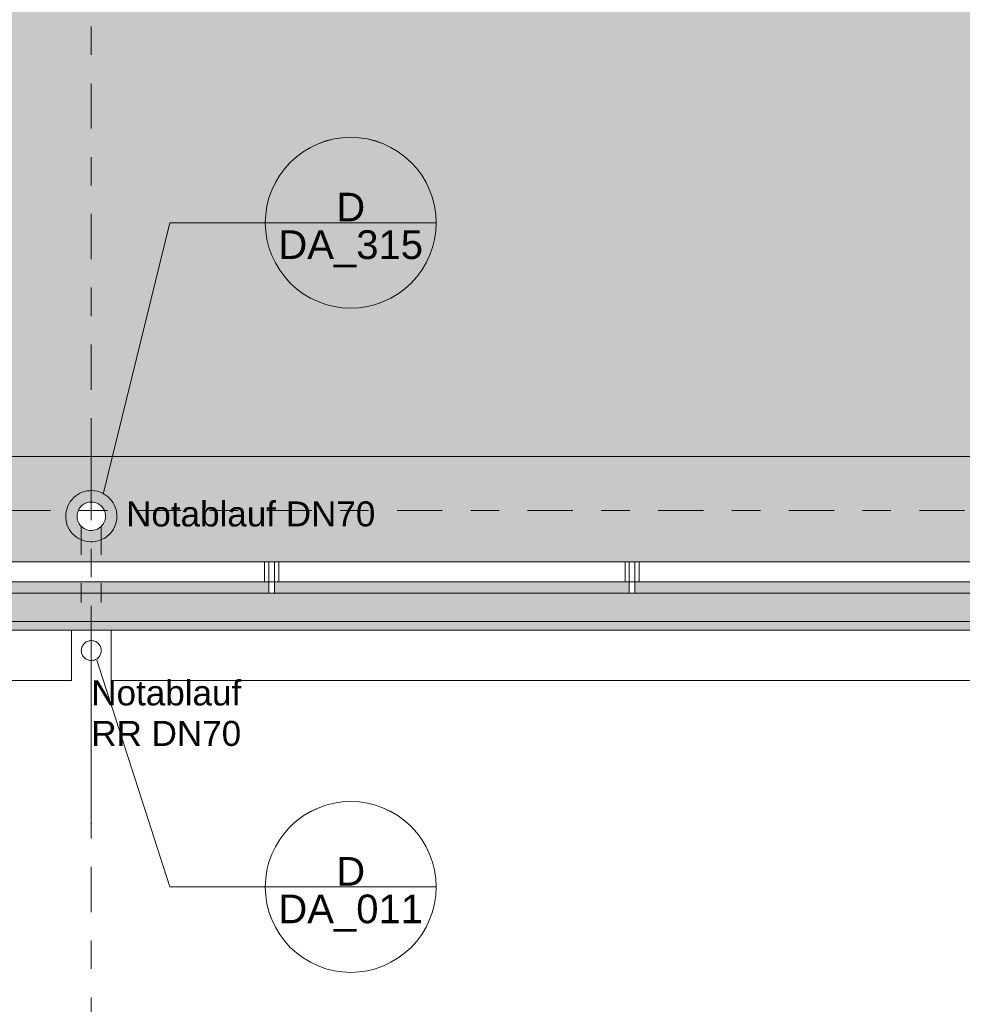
# Model space of a CAD drawing. Header units: metres. Extents: x -180 to 4, y -50 to 6.
# Tile 98 of 256: x -130.07 to -126.76, y -41.18 to -37.72. Entities that reach past the tile are written whole.
import ezdxf

# ---------------------------------------------------------------- set-up
doc = ezdxf.new("R2010")
doc.units = ezdxf.units.M
doc.header["$LTSCALE"] = 0.05
doc.header["$PDMODE"] = 1
doc.header["$PDSIZE"] = -2
doc.linetypes.add('Linienart-50', pattern=[2.116531, 1.058062, -1.058469])
doc.linetypes.add('Linienart-53', pattern=[5.291531, 3.175, -1.058062, 0.352704, -0.705764])
doc.layers.get('0').update_dxf_attribs({"lineweight": 25})
for name, color, linetype, lineweight, true_color in [('30 -33 Aussenwände- 7 Fassade_ Elemente', 7, 'Continuous', 9, 0x00aacc), ('30 -36 Dächer- 3 Dachbeläge', 7, 'Continuous', 15, 0x9999ff), ('30 -36 Dächer- 3 Dachbeläge Gründach', 250, 'Continuous', 9, 0x333333), ('30 -36 Dächer- 4 Dachbekleidungen', 7, 'Continuous', 9, 0xccccff), ('40 -41 Abwasser_Wasser_Gas- 1 Abwasser + sanitäre Anlagen', 7, 'Continuous', 9, 0xff6633), ('70 -72 Beschriftung- 1 Beschriftung allgemein', 7, 'Continuous', 9, 0xff6633), ('70 -72 Beschriftung- 7 Detailverweise', 7, 'Continuous', 9, 0x00dd00), ('70 -76 Bemaßung- 2 Allgemein', 7, 'Continuous', 5, 0x6666cc)]:
    doc.layers.add(name, color=color, linetype=linetype, lineweight=lineweight, true_color=true_color)
for name, color, linetype, lineweight in [('40 -41 Abwasser_Wasser_Gas- 2 Wasser-1', 7, 'Continuous', 15), ('70 -71 Achsen- 1 Gebäudeachsen', 7, 'Linienart-53', 18), ('Keine', 7, 'Continuous', 9)]:
    doc.layers.add(name, color=color, linetype=linetype, lineweight=lineweight)
doc.styles.add('Arial', font='arial.ttf')
doc.dimstyles.new('k+k 1_50', dxfattribs={"dimtxt": 0.100689, "dimasz": 0.05302, "dimexe": 0.05, "dimexo": 0.15, "dimgap": 0.01, "dimtad": 1, "dimdec": 3, "dimtxsty": 'Arial', "dimblk": 'VW_SLASH', "dimblk1": 'VW_SLASH', "dimblk2": 'VW_SLASH', "dimcen": 0, "dimdle": 0.05, "dimadec": 3, "dimazin": 0, "dimtfac": 0.75, "dimtdec": 3, "dimtix": 1, "dimtmove": 0, "dimatfit": 0, "dimldrblk": 'VW_SLASH-1', "dimfxl": 0.125, "dimfxlon": 1, "dimfrac": 2, "dimtolj": 1, "dimarcsym": 0})

# ---------------------------------------------------------------- blocks, each defined once
blk = doc.blocks.new('Gruppe-6673')
at = {"layer": '70 -72 Beschriftung- 1 Beschriftung allgemein', "insert": (-129.821, -40.0436), "char_height": 0.0881, "attachment_point": 1, "line_spacing_factor": 0.969685, "style": 'Arial'}
blk.add_mtext('Notablauf\\PRR DN70', dxfattribs=at)
at = {"color": 255}
blk.add_wipeout([(-129.7907, -39.9215), (-129.7891, -39.9246), (-129.7879, -39.9278), (-129.7869, -39.9311), (-129.7863, -39.9345), (-129.786, -39.9379), (-129.7861, -39.9413), (-129.7865, -39.9447), (-129.7872, -39.9481), (-129.7882, -39.9514), (-129.7896, -39.9545), (-129.7913, -39.9575), (-129.7932, -39.9603), (-129.7955, -39.963), (-129.7979, -39.9653), (-129.8006, -39.9675), (-129.8035, -39.9693), (-129.8066, -39.9709), (-129.8097, -39.9722), (-129.8131, -39.9731), (-129.8164, -39.9737), (-129.8199, -39.974), (-129.8233, -39.974), (-129.8267, -39.9736), (-129.8301, -39.9728), (-129.8333, -39.9718), (-129.8365, -39.9704), (-129.8395, -39.9688), (-129.8423, -39.9668), (-129.8449, -39.9646), (-129.8473, -39.9621), (-129.8494, -39.9594), (-129.8513, -39.9565), (-129.8529, -39.9535), (-129.8541, -39.9503), (-129.8551, -39.947), (-129.8557, -39.9436), (-129.856, -39.9402), (-129.8559, -39.9367), (-129.8555, -39.9333), (-129.8548, -39.93), (-129.8538, -39.9267), (-129.8524, -39.9236), (-129.8507, -39.9206), (-129.8488, -39.9177), (-129.8465, -39.9151), (-129.8441, -39.9127), (-129.8414, -39.9106), (-129.8385, -39.9087), (-129.8354, -39.9072), (-129.8323, -39.9059), (-129.8289, -39.9049), (-129.8256, -39.9043), (-129.8221, -39.9041), (-129.8187, -39.9041), (-129.8153, -39.9045), (-129.8119, -39.9052), (-129.8087, -39.9063), (-129.8055, -39.9076), (-129.8025, -39.9093), (-129.7997, -39.9113), (-129.7971, -39.9135), (-129.7947, -39.916), (-129.7926, -39.9186)], dxfattribs=at).dxf.layer = '40 -41 Abwasser_Wasser_Gas- 2 Wasser-1'
at = {"layer": '40 -41 Abwasser_Wasser_Gas- 2 Wasser-1'}
blk.add_line((-129.821, -39.939), (-129.821, -40.131), dxfattribs=at)
at = {"layer": '40 -41 Abwasser_Wasser_Gas- 2 Wasser-1', "flags": 128}
blk.add_lwpolyline([(-129.7907, -39.9215), (-129.7891, -39.9246), (-129.7879, -39.9278), (-129.7869, -39.9311), (-129.7863, -39.9345), (-129.786, -39.9379), (-129.7861, -39.9413), (-129.7865, -39.9447), (-129.7872, -39.9481), (-129.7882, -39.9514), (-129.7896, -39.9545), (-129.7913, -39.9575), (-129.7932, -39.9603), (-129.7955, -39.963), (-129.7979, -39.9653), (-129.8006, -39.9675), (-129.8035, -39.9693), (-129.8066, -39.9709), (-129.8097, -39.9722), (-129.8131, -39.9731), (-129.8164, -39.9737), (-129.8199, -39.974), (-129.8233, -39.974), (-129.8267, -39.9736), (-129.8301, -39.9728), (-129.8333, -39.9718), (-129.8365, -39.9704), (-129.8395, -39.9688), (-129.8423, -39.9668), (-129.8449, -39.9646), (-129.8473, -39.9621), (-129.8494, -39.9594), (-129.8513, -39.9565), (-129.8529, -39.9535), (-129.8541, -39.9503), (-129.8551, -39.947), (-129.8557, -39.9436), (-129.856, -39.9402), (-129.8559, -39.9367), (-129.8555, -39.9333), (-129.8548, -39.93), (-129.8538, -39.9267), (-129.8524, -39.9236), (-129.8507, -39.9206), (-129.8488, -39.9177), (-129.8465, -39.9151), (-129.8441, -39.9127), (-129.8414, -39.9106), (-129.8385, -39.9087), (-129.8354, -39.9072), (-129.8323, -39.9059), (-129.8289, -39.9049), (-129.8256, -39.9043), (-129.8221, -39.9041), (-129.8187, -39.9041), (-129.8153, -39.9045), (-129.8119, -39.9052), (-129.8087, -39.9063), (-129.8055, -39.9076), (-129.8025, -39.9093), (-129.7997, -39.9113), (-129.7971, -39.9135), (-129.7947, -39.916), (-129.7926, -39.9186)], close=True, dxfattribs=at)
blk = doc.blocks.new('Gruppe-6676')
at = {"layer": '70 -72 Beschriftung- 1 Beschriftung allgemein', "linetype": 'Continuous', "lineweight": 0}
blk.add_hatch(color=30, dxfattribs=at).paths.add_polyline_path([(-129.8201, -40.5453), (-129.821, -40.5485), (-129.8219, -40.5453)])
at = {"layer": '70 -72 Beschriftung- 1 Beschriftung allgemein', "lineweight": 5, "flags": 128}
blk.add_lwpolyline([(-129.8201, -40.5453), (-129.821, -40.5485), (-129.8219, -40.5453)], close=True, dxfattribs=at)
at = {"layer": '40 -41 Abwasser_Wasser_Gas- 2 Wasser-1', "color": 7}
blk.add_blockref('Gruppe-6673', (0, 0), dxfattribs=at)
at = {"layer": '70 -72 Beschriftung- 1 Beschriftung allgemein'}
blk.add_line((-129.821, -39.939), (-129.821, -40.5485), dxfattribs=at)
blk = doc.blocks.new('Gruppe-8310')
at = {"layer": '70 -72 Beschriftung- 1 Beschriftung allgemein', "insert": (-129.6988, -39.4148), "char_height": 0.088103, "attachment_point": 1, "line_spacing_factor": 0.969685, "style": 'Arial'}
blk.add_mtext('Notablauf DN70', dxfattribs=at)
at = {"color": 255}
blk.add_wipeout([(-129.7777, -39.492), (-129.7804, -39.4962), (-129.7834, -39.5), (-129.7868, -39.5035), (-129.7906, -39.5067), (-129.7946, -39.5095), (-129.7989, -39.5119), (-129.8034, -39.5138), (-129.8081, -39.5153), (-129.8129, -39.5164), (-129.8177, -39.5169), (-129.8226, -39.517), (-129.8275, -39.5166), (-129.8324, -39.5157), (-129.8371, -39.5144), (-129.8416, -39.5126), (-129.846, -39.5103), (-129.8501, -39.5077), (-129.854, -39.5046), (-129.8575, -39.5012), (-129.8607, -39.4975), (-129.8635, -39.4934), (-129.8658, -39.4892), (-129.8678, -39.4847), (-129.8693, -39.48), (-129.8703, -39.4752), (-129.8709, -39.4703), (-129.871, -39.4654), (-129.8706, -39.4605), (-129.8697, -39.4557), (-129.8683, -39.451), (-129.8665, -39.4464), (-129.8643, -39.442), (-129.8616, -39.4379), (-129.8586, -39.4341), (-129.8552, -39.4305), (-129.8514, -39.4274), (-129.8474, -39.4246), (-129.8431, -39.4222), (-129.8386, -39.4202), (-129.8339, -39.4187), (-129.8291, -39.4177), (-129.8243, -39.4171), (-129.8194, -39.4171), (-129.8145, -39.4175), (-129.8096, -39.4183), (-129.8049, -39.4197), (-129.8004, -39.4215), (-129.796, -39.4237), (-129.7919, -39.4264), (-129.788, -39.4294), (-129.7845, -39.4329), (-129.7813, -39.4366), (-129.7785, -39.4406), (-129.7762, -39.4449), (-129.7742, -39.4494), (-129.7727, -39.4541), (-129.7717, -39.4589), (-129.7711, -39.4638), (-129.771, -39.4687), (-129.7714, -39.4736), (-129.7723, -39.4784), (-129.7737, -39.4831), (-129.7755, -39.4877)], dxfattribs=at).dxf.layer = '40 -41 Abwasser_Wasser_Gas- 2 Wasser-1'
at = {"layer": '40 -41 Abwasser_Wasser_Gas- 1 Abwasser + sanitäre Anlagen', "linetype": 'Continuous', "lineweight": 0}
blk.add_hatch(color=30, dxfattribs=at).paths.add_polyline_path([(-129.8202, -39.464), (-129.821, -39.467), (-129.8218, -39.464)])
at = {"layer": '40 -41 Abwasser_Wasser_Gas- 1 Abwasser + sanitäre Anlagen', "linetype": 'Linienart-50'}
for p, q in [((-129.821, -39.2126), (-129.821, -39.467)), ((-129.856, -39.5027), (-129.856, -39.7704)), ((-129.786, -39.5027), (-129.786, -39.7704))]:
    blk.add_line(p, q, dxfattribs=at)
at = {"layer": '40 -41 Abwasser_Wasser_Gas- 1 Abwasser + sanitäre Anlagen', "lineweight": 5, "flags": 128}
blk.add_lwpolyline([(-129.8202, -39.464), (-129.821, -39.467), (-129.8218, -39.464)], close=True, dxfattribs=at)
at = {"layer": '40 -41 Abwasser_Wasser_Gas- 2 Wasser-1'}
blk.add_line((-129.821, -39.467), (-129.821, -39.275), dxfattribs=at)
at = {"layer": '40 -41 Abwasser_Wasser_Gas- 2 Wasser-1', "flags": 128}
for points in [[(-129.7431, -39.512), (-129.7478, -39.5195), (-129.7533, -39.5264), (-129.7595, -39.5327), (-129.7662, -39.5384), (-129.7735, -39.5435), (-129.7812, -39.5478), (-129.7893, -39.5513), (-129.7977, -39.554), (-129.8063, -39.5558), (-129.8151, -39.5568), (-129.8239, -39.557), (-129.8327, -39.5563), (-129.8414, -39.5547), (-129.8499, -39.5523), (-129.8581, -39.549), (-129.866, -39.545), (-129.8734, -39.5402), (-129.8803, -39.5347), (-129.8867, -39.5286), (-129.8924, -39.5218), (-129.8974, -39.5146), (-129.9017, -39.5068), (-129.9052, -39.4987), (-129.9079, -39.4903), (-129.9098, -39.4817), (-129.9108, -39.4729), (-129.911, -39.4641), (-129.9102, -39.4553), (-129.9086, -39.4466), (-129.9062, -39.4381), (-129.903, -39.4299), (-129.8989, -39.422), (-129.8942, -39.4146), (-129.8887, -39.4077), (-129.8825, -39.4014), (-129.8758, -39.3956), (-129.8685, -39.3906), (-129.8608, -39.3863), (-129.8527, -39.3828), (-129.8443, -39.3801), (-129.8357, -39.3782), (-129.8269, -39.3772), (-129.8181, -39.3771), (-129.8093, -39.3778), (-129.8006, -39.3794), (-129.7921, -39.3818), (-129.7839, -39.3851), (-129.776, -39.3891), (-129.7686, -39.3939), (-129.7617, -39.3994), (-129.7553, -39.4055), (-129.7496, -39.4123), (-129.7446, -39.4195), (-129.7403, -39.4272), (-129.7368, -39.4353), (-129.7341, -39.4437), (-129.7322, -39.4524), (-129.7312, -39.4612), (-129.731, -39.47), (-129.7318, -39.4788), (-129.7334, -39.4875), (-129.7358, -39.496), (-129.739, -39.5042)], [(-129.7777, -39.492), (-129.7804, -39.4962), (-129.7834, -39.5), (-129.7868, -39.5035), (-129.7906, -39.5067), (-129.7946, -39.5095), (-129.7989, -39.5119), (-129.8034, -39.5138), (-129.8081, -39.5153), (-129.8129, -39.5164), (-129.8177, -39.5169), (-129.8226, -39.517), (-129.8275, -39.5166), (-129.8324, -39.5157), (-129.8371, -39.5144), (-129.8416, -39.5126), (-129.846, -39.5103), (-129.8501, -39.5077), (-129.854, -39.5046), (-129.8575, -39.5012), (-129.8607, -39.4975), (-129.8635, -39.4934), (-129.8658, -39.4892), (-129.8678, -39.4847), (-129.8693, -39.48), (-129.8703, -39.4752), (-129.8709, -39.4703), (-129.871, -39.4654), (-129.8706, -39.4605), (-129.8697, -39.4557), (-129.8683, -39.451), (-129.8665, -39.4464), (-129.8643, -39.442), (-129.8616, -39.4379), (-129.8586, -39.4341), (-129.8552, -39.4305), (-129.8514, -39.4274), (-129.8474, -39.4246), (-129.8431, -39.4222), (-129.8386, -39.4202), (-129.8339, -39.4187), (-129.8291, -39.4177), (-129.8243, -39.4171), (-129.8194, -39.4171), (-129.8145, -39.4175), (-129.8096, -39.4183), (-129.8049, -39.4197), (-129.8004, -39.4215), (-129.796, -39.4237), (-129.7919, -39.4264), (-129.788, -39.4294), (-129.7845, -39.4329), (-129.7813, -39.4366), (-129.7785, -39.4406), (-129.7762, -39.4449), (-129.7742, -39.4494), (-129.7727, -39.4541), (-129.7717, -39.4589), (-129.7711, -39.4638), (-129.771, -39.4687), (-129.7714, -39.4736), (-129.7723, -39.4784), (-129.7737, -39.4831), (-129.7755, -39.4877)]]:
    blk.add_lwpolyline(points, close=True, dxfattribs=at)
blk = doc.blocks.new('Gruppe-8318')
at = {"layer": '70 -72 Beschriftung- 1 Beschriftung allgemein', "insert": (-129.821, -40.0436), "char_height": 0.0881, "attachment_point": 1, "line_spacing_factor": 0.969685, "style": 'Arial'}
blk.add_mtext('Notablauf\\PRR DN70', dxfattribs=at)
at = {"color": 255}
blk.add_wipeout([(-129.7907, -39.9215), (-129.7891, -39.9246), (-129.7879, -39.9278), (-129.7869, -39.9311), (-129.7863, -39.9345), (-129.786, -39.9379), (-129.7861, -39.9413), (-129.7865, -39.9447), (-129.7872, -39.9481), (-129.7882, -39.9514), (-129.7896, -39.9545), (-129.7913, -39.9575), (-129.7932, -39.9603), (-129.7955, -39.963), (-129.7979, -39.9653), (-129.8006, -39.9675), (-129.8035, -39.9693), (-129.8066, -39.9709), (-129.8097, -39.9722), (-129.8131, -39.9731), (-129.8164, -39.9737), (-129.8199, -39.974), (-129.8233, -39.974), (-129.8267, -39.9736), (-129.8301, -39.9728), (-129.8333, -39.9718), (-129.8365, -39.9704), (-129.8395, -39.9688), (-129.8423, -39.9668), (-129.8449, -39.9646), (-129.8473, -39.9621), (-129.8494, -39.9594), (-129.8513, -39.9565), (-129.8529, -39.9535), (-129.8541, -39.9503), (-129.8551, -39.947), (-129.8557, -39.9436), (-129.856, -39.9402), (-129.8559, -39.9367), (-129.8555, -39.9333), (-129.8548, -39.93), (-129.8538, -39.9267), (-129.8524, -39.9236), (-129.8507, -39.9206), (-129.8488, -39.9177), (-129.8465, -39.9151), (-129.8441, -39.9127), (-129.8414, -39.9106), (-129.8385, -39.9087), (-129.8354, -39.9072), (-129.8323, -39.9059), (-129.8289, -39.9049), (-129.8256, -39.9043), (-129.8221, -39.9041), (-129.8187, -39.9041), (-129.8153, -39.9045), (-129.8119, -39.9052), (-129.8087, -39.9063), (-129.8055, -39.9076), (-129.8025, -39.9093), (-129.7997, -39.9113), (-129.7971, -39.9135), (-129.7947, -39.916), (-129.7926, -39.9186)], dxfattribs=at).dxf.layer = '40 -41 Abwasser_Wasser_Gas- 2 Wasser-1'
at = {"layer": '40 -41 Abwasser_Wasser_Gas- 2 Wasser-1'}
blk.add_line((-129.821, -39.939), (-129.821, -40.131), dxfattribs=at)
at = {"layer": '40 -41 Abwasser_Wasser_Gas- 2 Wasser-1', "flags": 128}
blk.add_lwpolyline([(-129.7907, -39.9215), (-129.7891, -39.9246), (-129.7879, -39.9278), (-129.7869, -39.9311), (-129.7863, -39.9345), (-129.786, -39.9379), (-129.7861, -39.9413), (-129.7865, -39.9447), (-129.7872, -39.9481), (-129.7882, -39.9514), (-129.7896, -39.9545), (-129.7913, -39.9575), (-129.7932, -39.9603), (-129.7955, -39.963), (-129.7979, -39.9653), (-129.8006, -39.9675), (-129.8035, -39.9693), (-129.8066, -39.9709), (-129.8097, -39.9722), (-129.8131, -39.9731), (-129.8164, -39.9737), (-129.8199, -39.974), (-129.8233, -39.974), (-129.8267, -39.9736), (-129.8301, -39.9728), (-129.8333, -39.9718), (-129.8365, -39.9704), (-129.8395, -39.9688), (-129.8423, -39.9668), (-129.8449, -39.9646), (-129.8473, -39.9621), (-129.8494, -39.9594), (-129.8513, -39.9565), (-129.8529, -39.9535), (-129.8541, -39.9503), (-129.8551, -39.947), (-129.8557, -39.9436), (-129.856, -39.9402), (-129.8559, -39.9367), (-129.8555, -39.9333), (-129.8548, -39.93), (-129.8538, -39.9267), (-129.8524, -39.9236), (-129.8507, -39.9206), (-129.8488, -39.9177), (-129.8465, -39.9151), (-129.8441, -39.9127), (-129.8414, -39.9106), (-129.8385, -39.9087), (-129.8354, -39.9072), (-129.8323, -39.9059), (-129.8289, -39.9049), (-129.8256, -39.9043), (-129.8221, -39.9041), (-129.8187, -39.9041), (-129.8153, -39.9045), (-129.8119, -39.9052), (-129.8087, -39.9063), (-129.8055, -39.9076), (-129.8025, -39.9093), (-129.7997, -39.9113), (-129.7971, -39.9135), (-129.7947, -39.916), (-129.7926, -39.9186)], close=True, dxfattribs=at)
blk = doc.blocks.new('Gruppe-8383')
at = {"layer": '70 -72 Beschriftung- 7 Detailverweise'}
blk.add_line((0.935, 0), (0.335, 0), dxfattribs=at)
at = {"layer": '70 -72 Beschriftung- 7 Detailverweise', "flags": 128}
blk.add_lwpolyline([(0.935, 0), (0.9336, -0.0294), (0.9292, -0.0585), (0.9221, -0.0871), (0.9122, -0.1148), (0.8996, -0.1414), (0.8844, -0.1667), (0.8669, -0.1903), (0.8471, -0.2121), (0.8253, -0.2319), (0.8017, -0.2494), (0.7764, -0.2646), (0.7498, -0.2772), (0.7221, -0.2871), (0.6935, -0.2942), (0.6644, -0.2986), (0.635, -0.3), (0.6056, -0.2986), (0.5765, -0.2942), (0.5479, -0.2871), (0.5202, -0.2772), (0.4936, -0.2646), (0.4683, -0.2494), (0.4447, -0.2319), (0.4229, -0.2121), (0.4031, -0.1903), (0.3856, -0.1667), (0.3704, -0.1414), (0.3578, -0.1148), (0.3479, -0.0871), (0.3408, -0.0585), (0.3364, -0.0294), (0.335, 0), (0.3364, 0.0294), (0.3408, 0.0585), (0.3479, 0.0871), (0.3578, 0.1148), (0.3704, 0.1414), (0.3856, 0.1667), (0.4031, 0.1903), (0.4229, 0.2121), (0.4447, 0.2319), (0.4683, 0.2494), (0.4936, 0.2646), (0.5202, 0.2772), (0.5479, 0.2871), (0.5765, 0.2942), (0.6056, 0.2986), (0.635, 0.3), (0.6644, 0.2986), (0.6935, 0.2942), (0.7221, 0.2871), (0.7498, 0.2772), (0.7764, 0.2646), (0.8017, 0.2494), (0.8253, 0.2319), (0.8471, 0.2121), (0.8669, 0.1903), (0.8844, 0.1667), (0.8996, 0.1414), (0.9122, 0.1148), (0.9221, 0.0871), (0.9292, 0.0585), (0.9336, 0.0294)], close=True, dxfattribs=at)
at = {"layer": '70 -72 Beschriftung- 7 Detailverweise'}
blk.add_point((0.635, 0), dxfattribs=at)
at = {"layer": '70 -72 Beschriftung- 7 Detailverweise', "line_spacing_factor": 0.96878, "style": 'Arial'}
for s, insert, char_height, attachment_point in [('D', (0.635, 0.0046), 0.1007, 8), ('DA_011', (0.635, -0.0267), 0.10069, 2)]:
    blk.add_mtext(s, dxfattribs=dict(at, insert=insert, char_height=char_height, attachment_point=attachment_point))
blk = doc.blocks.new('Referenzmarkierung-89')
at = {"layer": '70 -72 Beschriftung- 7 Detailverweise', "transparency": 33554687}
for q in [(-0.2566, 0.7972), (0.635, 0)]:
    blk.add_line((0, 0), q, dxfattribs=at)
at = {"layer": '70 -72 Beschriftung- 7 Detailverweise', "color": 7, "transparency": 33554687}
blk.add_blockref('Gruppe-8383', (0, 0), dxfattribs=at)
blk = doc.blocks.new('Gruppe-8384')
at = {"layer": '70 -72 Beschriftung- 7 Detailverweise'}
blk.add_line((0.935, 0), (0.335, 0), dxfattribs=at)
at = {"layer": '70 -72 Beschriftung- 7 Detailverweise', "flags": 128}
blk.add_lwpolyline([(0.935, 0), (0.9336, -0.0294), (0.9292, -0.0585), (0.9221, -0.0871), (0.9122, -0.1148), (0.8996, -0.1414), (0.8844, -0.1667), (0.8669, -0.1903), (0.8471, -0.2121), (0.8253, -0.2319), (0.8017, -0.2494), (0.7764, -0.2646), (0.7498, -0.2772), (0.7221, -0.2871), (0.6935, -0.2942), (0.6644, -0.2986), (0.635, -0.3), (0.6056, -0.2986), (0.5765, -0.2942), (0.5479, -0.2871), (0.5202, -0.2772), (0.4936, -0.2646), (0.4683, -0.2494), (0.4447, -0.2319), (0.4229, -0.2121), (0.4031, -0.1903), (0.3856, -0.1667), (0.3704, -0.1414), (0.3578, -0.1148), (0.3479, -0.0871), (0.3408, -0.0585), (0.3364, -0.0294), (0.335, 0), (0.3364, 0.0294), (0.3408, 0.0585), (0.3479, 0.0871), (0.3578, 0.1148), (0.3704, 0.1414), (0.3856, 0.1667), (0.4031, 0.1903), (0.4229, 0.2121), (0.4447, 0.2319), (0.4683, 0.2494), (0.4936, 0.2646), (0.5202, 0.2772), (0.5479, 0.2871), (0.5765, 0.2942), (0.6056, 0.2986), (0.635, 0.3), (0.6644, 0.2986), (0.6935, 0.2942), (0.7221, 0.2871), (0.7498, 0.2772), (0.7764, 0.2646), (0.8017, 0.2494), (0.8253, 0.2319), (0.8471, 0.2121), (0.8669, 0.1903), (0.8844, 0.1667), (0.8996, 0.1414), (0.9122, 0.1148), (0.9221, 0.0871), (0.9292, 0.0585), (0.9336, 0.0294)], close=True, dxfattribs=at)
at = {"layer": '70 -72 Beschriftung- 7 Detailverweise'}
blk.add_point((0.635, 0), dxfattribs=at)
at = {"layer": '70 -72 Beschriftung- 7 Detailverweise', "line_spacing_factor": 0.96878, "style": 'Arial'}
for s, insert, char_height, attachment_point in [('D', (0.635, 0.0046), 0.1007, 8), ('DA_315', (0.635, -0.0267), 0.10069, 2)]:
    blk.add_mtext(s, dxfattribs=dict(at, insert=insert, char_height=char_height, attachment_point=attachment_point))
blk = doc.blocks.new('Referenzmarkierung-90')
at = {"layer": '70 -72 Beschriftung- 7 Detailverweise', "transparency": 33554687}
for q in [(-0.2346, -0.954), (0.635, 0)]:
    blk.add_line((0, 0), q, dxfattribs=at)
at = {"layer": '70 -72 Beschriftung- 7 Detailverweise', "color": 7, "transparency": 33554687}
blk.add_blockref('Gruppe-8384', (0, 0), dxfattribs=at)
blk = doc.blocks.new('Gruppe-8578')
at = {"color": 255}
blk.add_wipeout([(-129.1977, -39.697), (-129.1977, -39.627), (-129.1777, -39.627), (-129.1777, -39.697)], dxfattribs=at).dxf.layer = '30 -36 Dächer- 4 Dachbekleidungen'
at = {"layer": '30 -36 Dächer- 4 Dachbekleidungen', "flags": 128}
for points in [[(-129.2127, -39.697), (-129.2127, -39.627), (-129.1977, -39.627)], [(-129.1977, -39.697), (-129.1977, -39.627), (-129.1777, -39.627), (-129.1777, -39.697)], [(-129.1627, -39.697), (-129.1627, -39.627), (-129.1777, -39.627)]]:
    blk.add_lwpolyline(points, dxfattribs=at)
at = {"color": 255}
blk.add_wipeout([(-129.1777, -39.737), (-129.1777, -39.697), (-129.1977, -39.697), (-129.1977, -39.737)], dxfattribs=at).dxf.layer = '30 -36 Dächer- 4 Dachbekleidungen'
at = {"layer": '30 -36 Dächer- 4 Dachbekleidungen', "flags": 128}
blk.add_lwpolyline([(-129.1777, -39.737), (-129.1777, -39.697), (-129.1977, -39.697), (-129.1977, -39.737)], close=True, dxfattribs=at)
blk = doc.blocks.new('Gruppe-8579')
at = {"color": 255}
blk.add_wipeout([(-127.931, -39.697), (-127.931, -39.627), (-127.911, -39.627), (-127.911, -39.697)], dxfattribs=at).dxf.layer = '30 -36 Dächer- 4 Dachbekleidungen'
at = {"layer": '30 -36 Dächer- 4 Dachbekleidungen', "flags": 128}
for points in [[(-127.946, -39.697), (-127.946, -39.627), (-127.931, -39.627)], [(-127.931, -39.697), (-127.931, -39.627), (-127.911, -39.627), (-127.911, -39.697)], [(-127.896, -39.697), (-127.896, -39.627), (-127.911, -39.627)]]:
    blk.add_lwpolyline(points, dxfattribs=at)
at = {"color": 255}
blk.add_wipeout([(-127.911, -39.737), (-127.911, -39.697), (-127.931, -39.697), (-127.931, -39.737)], dxfattribs=at).dxf.layer = '30 -36 Dächer- 4 Dachbekleidungen'
at = {"layer": '30 -36 Dächer- 4 Dachbekleidungen', "flags": 128}
blk.add_lwpolyline([(-127.911, -39.737), (-127.911, -39.697), (-127.931, -39.697), (-127.931, -39.737)], close=True, dxfattribs=at)
blk = doc.blocks.new('Gruppe-8878')
at = {"layer": '30 -36 Dächer- 3 Dachbeläge Gründach', "linetype": 'Continuous', "lineweight": 0, "true_color": 0xe7eedf, "transparency": 33554687}
blk.add_hatch(color=254, dxfattribs=at).paths.add_polyline_path([(-100.01799996, -31.79404198), (-100.01799996, -31.61704198), (-100.31099996, -31.61704198), (-100.31099996, -12.39704198), (-159.47099996, -12.39704198), (-159.47099996, -39.25704198), (-99.61099996, -39.25704198), (-99.61099996, -31.79404198)])
at = {"layer": '30 -36 Dächer- 3 Dachbeläge Gründach', "flags": 128}
blk.add_lwpolyline([(-100.01799996, -31.79404198), (-100.01799996, -31.61704198), (-100.31099996, -31.61704198), (-100.31099996, -12.39704198), (-159.47099996, -12.39704198), (-159.47099996, -39.25704198), (-99.61099996, -39.25704198), (-99.61099996, -31.79404198)], close=True, dxfattribs=at)
at = {"layer": '70 -72 Beschriftung- 7 Detailverweise', "transparency": 33554687}
blk.add_line((-129.5446966, -40.76956659), (-128.9096966, -40.76956659), dxfattribs=at)
at = {"layer": '70 -72 Beschriftung- 7 Detailverweise'}
blk.add_line((-128.6096966, -40.76956659), (-129.2096966, -40.76956659), dxfattribs=at)
at = {"layer": '70 -72 Beschriftung- 7 Detailverweise', "flags": 128}
blk.add_lwpolyline([(-128.6096966, -40.76956659), (-128.61114118, -40.79897173), (-128.61546102, -40.82809368), (-128.6226145, -40.85665199), (-128.63253274, -40.88437162), (-128.64512022, -40.91098561), (-128.66025572, -40.93623766), (-128.67779347, -40.95988457), (-128.69756457, -40.98169862), (-128.71937862, -41.00146972), (-128.74302553, -41.01900747), (-128.76827758, -41.03414297), (-128.79489157, -41.04673045), (-128.8226112, -41.05664869), (-128.85116951, -41.06380217), (-128.88029146, -41.06812201), (-128.9096966, -41.06956659), (-128.93910174, -41.06812201), (-128.9682237, -41.06380217), (-128.99678201, -41.05664869), (-129.02450163, -41.04673045), (-129.05111562, -41.03414297), (-129.07636767, -41.01900747), (-129.10001459, -41.00146972), (-129.12182864, -40.98169862), (-129.14159974, -40.95988457), (-129.15913749, -40.93623766), (-129.17427298, -40.91098561), (-129.18686046, -40.88437162), (-129.1967787, -40.85665199), (-129.20393219, -40.82809368), (-129.20825202, -40.79897173), (-129.2096966, -40.76956659), (-129.20825202, -40.74016145), (-129.20393219, -40.71103949), (-129.1967787, -40.68248118), (-129.18686046, -40.65476156), (-129.17427298, -40.62814757), (-129.15913749, -40.60289552), (-129.14159974, -40.5792486), (-129.12182864, -40.55743455), (-129.10001459, -40.53766345), (-129.07636767, -40.5201257), (-129.05111562, -40.50499021), (-129.02450163, -40.49240273), (-128.99678201, -40.48248449), (-128.9682237, -40.475331), (-128.93910174, -40.47101117), (-128.9096966, -40.46956659), (-128.88029146, -40.47101117), (-128.85116951, -40.475331), (-128.8226112, -40.48248449), (-128.79489157, -40.49240273), (-128.76827758, -40.50499021), (-128.74302553, -40.5201257), (-128.71937862, -40.53766345), (-128.69756457, -40.55743455), (-128.67779347, -40.5792486), (-128.66025572, -40.60289552), (-128.64512022, -40.62814757), (-128.63253274, -40.65476156), (-128.6226145, -40.68248118), (-128.61546102, -40.71103949), (-128.61114118, -40.74016145)], close=True, dxfattribs=at)
at = {"layer": '70 -72 Beschriftung- 7 Detailverweise'}
blk.add_point((-128.9096966, -40.76956659), dxfattribs=at)
at = {"layer": '70 -72 Beschriftung- 7 Detailverweise', "line_spacing_factor": 0.96878, "style": 'Arial'}
for s, insert, char_height, attachment_point in [('D', (-128.9096966, -40.76498048), 0.10068866, 8), ('DA_011', (-128.9096966, -40.79623071), 0.100688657, 2)]:
    blk.add_mtext(s, dxfattribs=dict(at, insert=insert, char_height=char_height, attachment_point=attachment_point))
at = {"color": 255}
for points in [[(-137.35099996, -39.86704198), (-129.89099996, -39.86704198), (-129.89099996, -40.04404198), (-137.35099996, -40.04404198)], [(-129.75099996, -39.86704198), (-122.29099996, -39.86704198), (-122.29099996, -40.04404198), (-129.75099996, -40.04404198)]]:
    blk.add_wipeout(points, dxfattribs=at).dxf.layer = '30 -33 Aussenwände- 7 Fassade_ Elemente'
at = {"layer": '30 -33 Aussenwände- 7 Fassade_ Elemente', "flags": 128}
for points in [[(-137.35099996, -39.86704198), (-129.89099996, -39.86704198), (-129.89099996, -40.04404198), (-137.35099996, -40.04404198)], [(-129.75099996, -39.86704198), (-122.29099996, -39.86704198), (-122.29099996, -40.04404198), (-129.75099996, -40.04404198)]]:
    blk.add_lwpolyline(points, close=True, dxfattribs=at)
at = {"color": 255, "linetype": 'Continuous', "lineweight": 9, "transparency": 33554687}
blk.add_wipeout([(-99.13099996, -31.79404198), (-99.13099996, -39.73704198), (-129.83124836, -39.73704198), (-129.83124836, -39.25704198), (-100.31099996, -39.25704198), (-100.31099996, -12.71704198), (-129.83124836, -12.71704198), (-129.83124836, -12.23704198), (-100.01799996, -12.23704198), (-100.01799996, -31.12704198), (-99.83999996, -31.12704198), (-99.83999996, -31.61604198), (-99.35099996, -31.61604198), (-99.35099996, -31.79404198)], dxfattribs=at).dxf.layer = '30 -36 Dächer- 3 Dachbeläge'
at = {"layer": '40 -41 Abwasser_Wasser_Gas- 2 Wasser-1', "color": 7}
blk.add_blockref('Gruppe-8318', (0, 0), dxfattribs=at)
at = {"color": 255, "linetype": 'Continuous', "lineweight": 9, "transparency": 33554687}
blk.add_wipeout([(-129.83124836, -12.23704198), (-129.83124836, -12.71704198), (-159.47099996, -12.71704198), (-159.47099996, -39.25704198), (-129.83124836, -39.25704198), (-129.83124836, -39.73704198), (-160.51099996, -39.73704198), (-160.51099996, -31.61704198), (-159.93099996, -31.61704198), (-159.93099996, -12.23704198)], dxfattribs=at).dxf.layer = '30 -36 Dächer- 3 Dachbeläge'
at = {"layer": '30 -36 Dächer- 3 Dachbeläge', "linetype": 'Continuous', "lineweight": 9, "transparency": 33554687}
h = blk.add_hatch(dxfattribs=at)
h.set_pattern_fill('{914A209A-ED12-11EE-87B6-5CE', style=0, pattern_type=2)
h.set_pattern_definition([(-22, (-91.4235, -34.937042), (-0.018555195, 0.04226461), [0.000625, -0.061875]), (14, (-91.415251, -34.959718), (-0.0371103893, -0.0278327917), [0.000625, -0.030625]), (-3.77456, (-91.474014, -34.97415), (-0.01958604, 0.065974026), [0.00028186, -0.093671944]), (-68, (-91.30392, -34.91024), (0.1926424, 0.04407994), [0.00028125, -0.09346875]), (96, (-91.437934, -35.001983), (-0.036105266, -0.06319548), [0.0005625, -0.0931875]), (132, (-91.4101, -34.97828), (0.040202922, 0.004123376), [0.0003125, -0.0621875]), (-17, (-91.442055, -34.96178), (0.0930531, 0.028928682), [0.000625, -0.061875]), (-145, (-91.4369, -34.956625), (0.06266964, -0.040092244), [0.000625, -0.061875]), (-137, (-91.45133, -34.953533), (0.049444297, -0.02123569), [0.000625, -0.061875])])
h.paths.add_polyline_path([(-100.01799996, -31.12704198), (-99.83999996, -31.12704198), (-99.83999996, -31.61604198), (-99.35099996, -31.61604198), (-99.35099996, -31.79404198), (-99.13099996, -31.79404198), (-99.13099996, -39.73704198), (-160.51099996, -39.73704198), (-160.51099996, -31.61704198), (-159.93099996, -31.61704198), (-159.93099996, -12.23704198), (-100.01799996, -12.23704198)])
h.paths.add_polyline_path([(-159.47099996, -39.25704198), (-100.31099996, -39.25704198), (-100.31099996, -12.71704198), (-159.47099996, -12.71704198)])
at = {"layer": '30 -36 Dächer- 3 Dachbeläge', "linetype": 'Continuous', "lineweight": 0}
blk.add_hatch(color=254, dxfattribs=at).paths.add_polyline_path([(-160.64099996, -31.58704198), (-160.64099996, -39.86704198), (-99.00099996, -39.86704198), (-99.00099996, -31.79404198), (-99.13099996, -31.79404198), (-99.13099996, -39.73704198), (-160.51099996, -39.73704198), (-160.51099996, -31.58704198)])
at = {"layer": '30 -36 Dächer- 3 Dachbeläge', "color": 161, "linetype": 'Continuous', "lineweight": 9, "true_color": 0x9999ff, "transparency": 33554687, "flags": 128}
for points in [[(-100.01799996, -31.12704198), (-99.83999996, -31.12704198), (-99.83999996, -31.61604198), (-99.35099996, -31.61604198), (-99.35099996, -31.79404198), (-99.13099996, -31.79404198), (-99.13099996, -39.73704198), (-160.51099996, -39.73704198), (-160.51099996, -31.61704198), (-159.93099996, -31.61704198), (-159.93099996, -12.23704198), (-100.01799996, -12.23704198)], [(-159.47099996, -39.25704198), (-100.31099996, -39.25704198), (-100.31099996, -12.71704198), (-159.47099996, -12.71704198)]]:
    blk.add_lwpolyline(points, close=True, dxfattribs=at)
at = {"layer": '30 -36 Dächer- 3 Dachbeläge', "flags": 128}
blk.add_lwpolyline([(-160.64099996, -31.58704198), (-160.64099996, -39.86704198), (-99.00099996, -39.86704198), (-99.00099996, -31.79404198), (-99.13099996, -31.79404198), (-99.13099996, -39.73704198), (-160.51099996, -39.73704198), (-160.51099996, -31.58704198)], dxfattribs=at)
at = {"layer": '70 -72 Beschriftung- 7 Detailverweise', "transparency": 33554687}
blk.add_line((-129.5446966, -40.76956659), (-129.80132528, -39.9723514), dxfattribs=at)
at = {"layer": '70 -72 Beschriftung- 7 Detailverweise'}
blk.add_blockref('Referenzmarkierung-89', (-129.5446966, -40.76956659), dxfattribs=at)
at = {"color": 255}
blk.add_wipeout([(-160.47099996, -39.69704198), (-99.17099996, -39.69704198), (-99.17099996, -31.79404198), (-99.24099996, -31.79404198), (-99.24099996, -39.62704198), (-160.47099996, -39.62704198)], dxfattribs=at).dxf.layer = '30 -36 Dächer- 4 Dachbekleidungen'
at = {"layer": '30 -36 Dächer- 4 Dachbekleidungen', "flags": 128}
blk.add_lwpolyline([(-160.47099996, -39.69704198), (-99.17099996, -39.69704198), (-99.17099996, -31.79404198), (-99.24099996, -31.79404198), (-99.24099996, -39.62704198), (-160.47099996, -39.62704198)], close=True, dxfattribs=at)
at = {"layer": '70 -72 Beschriftung- 7 Detailverweise', "transparency": 33554687}
blk.add_line((-129.5446966, -38.43575908), (-128.9096966, -38.43575908), dxfattribs=at)
at = {"layer": '70 -72 Beschriftung- 7 Detailverweise'}
blk.add_line((-128.6096966, -38.43575908), (-129.2096966, -38.43575908), dxfattribs=at)
at = {"layer": '70 -72 Beschriftung- 7 Detailverweise', "flags": 128}
blk.add_lwpolyline([(-128.6096966, -38.43575908), (-128.61114118, -38.46516422), (-128.61546102, -38.49428618), (-128.6226145, -38.52284448), (-128.63253274, -38.55056411), (-128.64512022, -38.5771781), (-128.66025572, -38.60243015), (-128.67779347, -38.62607707), (-128.69756457, -38.64789112), (-128.71937862, -38.66766222), (-128.74302553, -38.68519997), (-128.76827758, -38.70033546), (-128.79489157, -38.71292294), (-128.8226112, -38.72284118), (-128.85116951, -38.72999467), (-128.88029146, -38.7343145), (-128.9096966, -38.73575908), (-128.93910174, -38.7343145), (-128.9682237, -38.72999467), (-128.99678201, -38.72284118), (-129.02450163, -38.71292294), (-129.05111562, -38.70033546), (-129.07636767, -38.68519997), (-129.10001459, -38.66766222), (-129.12182864, -38.64789112), (-129.14159974, -38.62607707), (-129.15913749, -38.60243015), (-129.17427298, -38.5771781), (-129.18686046, -38.55056411), (-129.1967787, -38.52284448), (-129.20393219, -38.49428618), (-129.20825202, -38.46516422), (-129.2096966, -38.43575908), (-129.20825202, -38.40635394), (-129.20393219, -38.37723198), (-129.1967787, -38.34867368), (-129.18686046, -38.32095405), (-129.17427298, -38.29434006), (-129.15913749, -38.26908801), (-129.14159974, -38.2454411), (-129.12182864, -38.22362705), (-129.10001459, -38.20385595), (-129.07636767, -38.1863182), (-129.05111562, -38.1711827), (-129.02450163, -38.15859522), (-128.99678201, -38.14867698), (-128.9682237, -38.1415235), (-128.93910174, -38.13720366), (-128.9096966, -38.13575908), (-128.88029146, -38.13720366), (-128.85116951, -38.1415235), (-128.8226112, -38.14867698), (-128.79489157, -38.15859522), (-128.76827758, -38.1711827), (-128.74302553, -38.1863182), (-128.71937862, -38.20385595), (-128.69756457, -38.22362705), (-128.67779347, -38.2454411), (-128.66025572, -38.26908801), (-128.64512022, -38.29434006), (-128.63253274, -38.32095405), (-128.6226145, -38.34867368), (-128.61546102, -38.37723198), (-128.61114118, -38.40635394)], close=True, dxfattribs=at)
at = {"layer": '70 -72 Beschriftung- 7 Detailverweise'}
blk.add_point((-128.9096966, -38.43575908), dxfattribs=at)
at = {"layer": '70 -72 Beschriftung- 7 Detailverweise', "line_spacing_factor": 0.96878, "style": 'Arial'}
for s, insert, char_height, attachment_point in [('D', (-128.9096966, -38.43117297), 0.10068866, 8), ('DA_315', (-128.9096966, -38.4624232), 0.100688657, 2)]:
    blk.add_mtext(s, dxfattribs=dict(at, insert=insert, char_height=char_height, attachment_point=attachment_point))
at = {"layer": '40 -41 Abwasser_Wasser_Gas- 2 Wasser-1', "color": 7}
blk.add_blockref('Gruppe-8310', (0, 0), dxfattribs=at)
at = {"layer": '70 -72 Beschriftung- 1 Beschriftung allgemein', "color": 7}
blk.add_blockref('Gruppe-8579', (0, 0), dxfattribs=at)
at = {"layer": '70 -72 Beschriftung- 7 Detailverweise', "transparency": 33554687}
blk.add_line((-129.5446966, -38.43575908), (-129.77930661, -39.38978038), dxfattribs=at)
at = {"layer": '70 -72 Beschriftung- 1 Beschriftung allgemein', "color": 7}
blk.add_blockref('Gruppe-8578', (0, 0), dxfattribs=at)
at = {"layer": '70 -72 Beschriftung- 7 Detailverweise'}
blk.add_blockref('Referenzmarkierung-90', (-129.5446966, -38.43575908), dxfattribs=at)
blk = doc.blocks.new('_OG3_2D (2D)')
at = {"layer": '70 -72 Beschriftung- 1 Beschriftung allgemein', "color": 7}
blk.add_blockref('Gruppe-6676', (0, 0), dxfattribs=at)
at = {"layer": '30 -33 Aussenwände- 7 Fassade_ Elemente', "flags": 128}
blk.add_lwpolyline([(-99.03099996, -31.79404198), (-99.03099996, -39.83704198), (-160.61099996, -39.83704198), (-160.61099996, -31.58704198), (-160.81799996, -31.58704198)], dxfattribs=at)
at = {"layer": '70 -72 Beschriftung- 1 Beschriftung allgemein', "color": 7}
blk.add_blockref('Gruppe-8878', (0, 0), dxfattribs=at)
blk = doc.blocks.new('VW_SLASH')
at = {"color": 0, "linetype": 'ByBlock', "lineweight": -2, "transparency": 16777216}
blk.add_line((0.943, 0), (-1, 0), dxfattribs=at)
at = {"color": 0, "lineweight": 20, "transparency": 16777216, "flags": 128}
blk.add_lwpolyline([(0.5, 0.5), (-0.5, -0.5)], dxfattribs=at)
blk = doc.blocks.new('*D11462')
at = {"layer": '70 -76 Bemaßung- 2 Allgemein', "color": 0, "lineweight": -2}
for p, q in [((-130.021, -43.647), (-130.021, -43.822)), ((-129.821, -43.647), (-129.821, -43.822)), ((-129.874, -43.772), (-129.968, -43.772))]:
    blk.add_line(p, q, dxfattribs=at)
at = {"layer": 'Defpoints', "color": 0}
for p in [(-130.021, -11.897), (-129.821, -40.794), (-130.021, -43.772)]:
    blk.add_point(p, dxfattribs=at)
at = {"layer": '70 -76 Bemaßung- 2 Allgemein', "color": 0, "lineweight": -2, "xscale": 0.05302001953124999, "yscale": 0.05302001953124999, "zscale": 0.05302001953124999, "rotation": 180}
blk.add_blockref('VW_SLASH', (-130.021, -43.772), dxfattribs=at)
at = {"layer": '70 -76 Bemaßung- 2 Allgemein', "color": 0, "lineweight": -2, "xscale": 0.05302001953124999, "yscale": 0.05302001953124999, "zscale": 0.05302001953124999}
blk.add_blockref('VW_SLASH', (-129.821, -43.772), dxfattribs=at)
at = {"layer": '70 -76 Bemaßung- 2 Allgemein', "color": 0, "insert": (-129.921, -43.7106), "char_height": 0.10069, "attachment_point": 5, "style": 'Arial'}
blk.add_mtext('\\A1;20', dxfattribs=at)
blk = doc.blocks.new('VW_SLASH-1')
at = {"color": 0, "linetype": 'ByBlock', "lineweight": -2, "transparency": 16777216}
blk.add_line((0.943, 0), (-1, 0), dxfattribs=at)
at = {"color": 0, "lineweight": 5, "transparency": 16777216, "flags": 128}
blk.add_lwpolyline([(0.5, 0.5), (-0.5, -0.5)], dxfattribs=at)
blk = doc.blocks.new('*D11463')
at = {"layer": '70 -76 Bemaßung- 2 Allgemein', "color": 0, "lineweight": -2}
for p, q in [((-129.821, -43.647), (-129.821, -43.822)), ((-129.621, -43.647), (-129.621, -43.822)), ((-129.674, -43.772), (-129.768, -43.772))]:
    blk.add_line(p, q, dxfattribs=at)
at = {"layer": 'Defpoints', "color": 0}
for p in [(-129.621, -11.897), (-129.821, -40.794), (-129.821, -43.772)]:
    blk.add_point(p, dxfattribs=at)
at = {"layer": '70 -76 Bemaßung- 2 Allgemein', "color": 0, "lineweight": -2, "xscale": 0.05302001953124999, "yscale": 0.05302001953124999, "zscale": 0.05302001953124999, "rotation": 180}
blk.add_blockref('VW_SLASH', (-129.821, -43.772), dxfattribs=at)
at = {"layer": '70 -76 Bemaßung- 2 Allgemein', "color": 0, "lineweight": -2, "xscale": 0.05302001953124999, "yscale": 0.05302001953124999, "zscale": 0.05302001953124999}
blk.add_blockref('VW_SLASH', (-129.621, -43.772), dxfattribs=at)
at = {"layer": '70 -76 Bemaßung- 2 Allgemein', "color": 0, "insert": (-129.721, -43.7106), "char_height": 0.10069, "attachment_point": 5, "style": 'Arial'}
blk.add_mtext('\\A1;20', dxfattribs=at)
blk = doc.blocks.new('_Achsen (3D)')
at = {"layer": '70 -71 Achsen- 1 Gebäudeachsen', "transparency": 33554687}
for p, q in [((-129.821, 3.8), (-129.821, -46.172)), ((-179.668, -39.447), (3.826, -39.447))]:
    blk.add_line(p, q, dxfattribs=at)
blk = doc.blocks.new('Gruppe-9731')
at = {"layer": '70 -76 Bemaßung- 2 Allgemein'}
for base, p1, p2, picture, middle in [((-130.02099996, -43.77204198), (-129.82099996, -40.79404198), (-130.02099996, -11.89704198), '*D11462', (-129.92099996, -43.71064042)), ((-129.82099996, -43.77204198), (-129.62099996, -11.89704198), (-129.82099996, -40.79404198), '*D11463', (-129.72099996, -43.71064042))]:
    dim = blk.add_linear_dim(base=base, p1=p1, p2=p2, text='20', dimstyle='k+k 1_50', override={"dimtxt": 0.100689, "dimgap": 0.01, "dimdec": 8, "dimpost": '<>', "dimtxsty": 'Arial', "dimtmove": 2}, dxfattribs=at)
    dim.commit()
    dim.dimension.update_dxf_attribs({"geometry": picture, "text_midpoint": middle})
blk = doc.blocks.new('_OG3_2D Bemaßung_ Beschriftung (2D)')
at = {"layer": '70 -76 Bemaßung- 2 Allgemein'}
blk.add_blockref('Gruppe-9731', (0, 0), dxfattribs=at)

msp = doc.modelspace()

# ---------------------------------------------------------------- block references
at = {"layer": 'Keine', "color": 1}
msp.add_blockref('_OG3_2D (2D)', (0, 0), dxfattribs=at)

# ---------------------------------------------------------------- next in the draw order: block references
msp.add_blockref('_OG3_2D Bemaßung_ Beschriftung (2D)', (0, 0), dxfattribs=at)

# ---------------------------------------------------------------- next in the draw order: block references
msp.add_blockref('_Achsen (3D)', (0, 0), dxfattribs=at)

doc.saveas('drawing.dxf')
